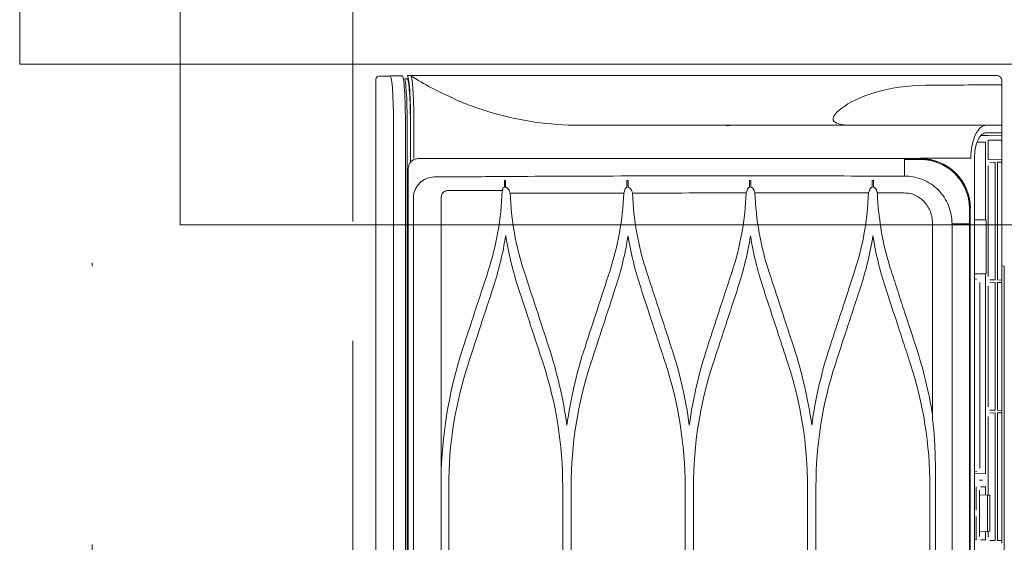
# Model space of a CAD drawing. Header units: inches. Extents: x 69729 to 77643, y -43505 to -36607.
# Tile 39 of 69: x 72434 to 72465, y -38164 to -38148. Entities that reach past the tile are written whole.
import ezdxf

# ---------------------------------------------------------------- set-up
doc = ezdxf.new("R2010")
doc.units = ezdxf.units.IN
doc.header["$MEASUREMENT"] = 0
doc.linetypes.add('DASHDOT', pattern=[1, 0.5, -0.25, 0, -0.25])
doc.linetypes.add('HIDDEN', pattern=[0.375, 0.25, -0.125])
doc.layers.get('0').update_dxf_attribs({"lineweight": 0})
doc.layers.get('Defpoints').update_dxf_attribs({"lineweight": 0})
for name, color, linetype, lineweight in [('p--drzwi', 125, 'Continuous', 0), ('p--klimatyzator', 30, 'Continuous', 15), ('p--osie konstr', 1, 'DASHDOT', 15), ('p--podciąg', 61, 'Continuous', 0), ('p--wymiary-1-50', 5, 'Continuous', 0)]:
    doc.layers.add(name, color=color, linetype=linetype, lineweight=lineweight)
doc.styles.add('1-50', font='arial.ttf', dxfattribs={"width": 0.75, "height": 12.5})
doc.dimstyles.new('1-50', dxfattribs={"dimtxt": 12.5, "dimasz": 5, "dimexe": 5, "dimexo": 5, "dimgap": 0.09, "dimtad": 0, "dimdsep": 46, "dimtxsty": '1-50', "dimblk": 'OBLIQUE', "dimcen": 0.09, "dimadec": 0, "dimazin": 0, "dimtfac": 1, "dimtdec": 4, "dimtix": 1, "dimtofl": 0, "dimtmove": 2, "dimatfit": 3, "dimldrblk": 'OBLIQUE', "dimfxl": 5, "dimfxlon": 1, "dimtvp": 0.8, "dimtolj": 1, "dimtzin": 0, "dimarcsym": 0})

# ---------------------------------------------------------------- blocks, each defined once
blk = doc.blocks.new('drzwi-90-100')
for p, q in [((5.05, 87.375), (5.05, 2.525)), ((10.1, 2.525), (10.1, 87.375)), ((5.05, 2.525), (0, 2.525)), ((5.05, -2.525), (5.05, 2.525)), ((5.05, 2.525), (10.1, 2.525)), ((0, -2.525), (5.05, -2.525))]:
    blk.add_line(p, q)
blk.add_arc((10.8, 3.225), 84.153, 359.52334, 90.47666)
blk = doc.blocks.new('_OBLIQUE')
at = {"color": 0, "linetype": 'ByBlock', "lineweight": -2}
for p, q in [((-0.5, -0.5), (0.5, 0.5)), ((0, 0), (0, 0))]:
    blk.add_line(p, q, dxfattribs=at)
blk = doc.blocks.new('*D108')
at = {"layer": 'Defpoints', "color": 0}
for p in [(72444.621, -38105.971), (72914.83, -38105.971), (72909.83, -38367.321)]:
    blk.add_point(p, dxfattribs=at)
at = {"layer": 'p--wymiary-1-50', "color": 0, "linetype": 'Continuous', "lineweight": -2}
for p, q in [((72909.83, -38105.971), (72919.83, -38105.971)), ((72914.83, -38367.321), (72914.83, -38105.971)), ((72914.83, -38367.321), (72919.83, -38367.321))]:
    blk.add_line(p, q, dxfattribs=at)
at = {"layer": 'p--wymiary-1-50', "color": 0, "lineweight": -2, "xscale": 5, "yscale": 5, "zscale": 5}
for p, rotation in [((72914.83, -38105.971), 90), ((72914.83, -38367.321), 270)]:
    blk.add_blockref('_OBLIQUE', p, dxfattribs=dict(at, rotation=rotation))
at = {"layer": 'p--wymiary-1-50', "color": 0, "linetype": 'Continuous', "ltscale": 12, "insert": (72904.62, -38236.646), "char_height": 12.5, "attachment_point": 5, "rotation": 90, "style": '1-50'}
blk.add_mtext('\\A1;261.35', dxfattribs=at)
blk = doc.blocks.new('A$C66B7A3C4')
at = {"layer": 'p--klimatyzator', "lineweight": 15}
for p, q in [((0.47, 86.997), (0.112, 86.979)), ((19.681, 86.71), (19.681, 86.735)), ((19.681, 86.71), (19.681, 86.653)), ((0.557, 85.44), (0.557, 43.5)), ((0.932, 43.5), (0.932, 85.44)), ((0.987, 1.56), (0.987, 85.44)), ((1.088, 84.271), (1.088, 85.44)), ((1.095, 84.281), (1.095, 85.44)), ((19.681, 85.44), (19.192, 85.44)), ((19.681, 85.44), (19.681, 85.201)), ((19.681, 85.201), (19.192, 85.201)), ((19.681, 85.128), (19.263, 85.121)), ((19.681, 85.201), (19.681, 85.128)), ((19.681, 85.128), (19.681, 84.975)), ((19.167, 84.911), (18.909, 84.906)), ((19.034, 85.117), (19.263, 85.121)), ((19.167, 82.471), (19.167, 84.911)), ((19.255, 84.968), (19.681, 84.975)), ((19.255, 84.363), (19.255, 84.968)), ((19.681, 84.975), (19.681, 84.975)), ((19.681, 84.639), (19.681, 84.829)), ((19.681, 84.431), (19.681, 84.639)), ((17.135, 84.383), (17.135, 84.39)), ((18.818, 84.4), (18.818, 43.5)), ((19.681, 84.355), (19.255, 84.363)), ((19.304, 84.272), (19.472, 84.275)), ((19.472, 84.275), (19.472, 80.578)), ((19.544, 84.276), (19.681, 84.278)), ((19.544, 80.577), (19.544, 84.276)), ((19.68, 84.406), (19.681, 84.406)), ((19.681, 84.406), (19.681, 84.355)), ((19.681, 84.355), (19.681, 84.278)), ((19.681, 84.355), (19.681, 84.355)), ((19.681, 84.174), (19.681, 84.278)), ((19.681, 84.278), (19.681, 84.278)), ((1.019, 84.083), (1.019, 2.917)), ((19.255, 80.686), (19.255, 84.167)), ((19.681, 84.174), (19.681, 80.679)), ((1.18, 3.822), (1.18, 83.178)), ((2.055, 83.178), (2.055, 57.846)), ((18.691, 82.835), (18.685, 82.835)), ((18.691, 82.835), (18.691, 82.835)), ((17.501, 76.183), (17.501, 82.347)), ((18.114, 82.346), (18.114, 43.5)), ((18.662, 43.5), (18.662, 82.346)), ((18.684, 82.346), (18.684, 4.654)), ((18.818, 82.465), (19.167, 82.471)), ((19.167, 82.471), (19.188, 82.471)), ((19.188, 82.471), (19.188, 80.767)), ((19.681, 81.019), (19.758, 81.016)), ((19.758, 81.016), (19.758, 47.653)), ((19.167, 80.767), (18.818, 80.773)), ((18.892, 80.605), (18.818, 80.611)), ((18.987, 80.501), (18.987, 74.66)), ((19.188, 80.767), (19.167, 80.767)), ((19.167, 74.495), (19.167, 80.767)), ((19.472, 80.578), (19.304, 80.581)), ((19.304, 80.49), (19.472, 80.493)), ((19.472, 80.493), (19.472, 76.484)), ((19.681, 80.575), (19.544, 80.577)), ((19.544, 80.494), (19.681, 80.497)), ((19.544, 76.482), (19.544, 80.494)), ((19.681, 80.575), (19.681, 80.679)), ((19.681, 80.575), (19.681, 80.497)), ((19.681, 80.575), (19.681, 80.575)), ((19.681, 80.393), (19.681, 80.497)), ((19.681, 80.497), (19.681, 80.497)), ((19.255, 76.591), (19.255, 80.385)), ((19.681, 80.393), (19.681, 76.584)), ((19.472, 76.484), (19.304, 76.486)), ((19.681, 76.48), (19.544, 76.482)), ((19.681, 76.48), (19.681, 76.584)), ((19.681, 76.48), (19.681, 76.402)), ((19.681, 76.48), (19.681, 76.48)), ((19.255, 73.813), (19.255, 76.291)), ((19.304, 76.395), (19.472, 76.398)), ((19.472, 76.398), (19.472, 72.389)), ((19.544, 76.4), (19.681, 76.402)), ((19.544, 72.388), (19.544, 76.4)), ((19.681, 76.298), (19.681, 76.402)), ((19.681, 76.402), (19.681, 76.402)), ((19.681, 76.298), (19.681, 72.489)), ((2.055, 74.615), (2.056, 74.614)), ((18.818, 74.55), (18.892, 74.556)), ((18.818, 74.489), (19.167, 74.495)), ((2.292, 74.077), (2.292, 69.605)), ((5.876, 69.501), (5.876, 74.077)), ((6.139, 74.077), (6.139, 69.501)), ((9.723, 69.501), (9.723, 74.077)), ((9.988, 74.077), (9.988, 69.501)), ((13.571, 69.501), (13.571, 74.077)), ((13.836, 74.077), (13.836, 69.501)), ((17.419, 69.501), (17.419, 74.077)), ((17.599, 74.077), (17.599, 69.501)), ((18.877, 74.076), (18.877, 73.345)), ((19.07, 74.285), (18.974, 74.285)), ((19.167, 74.077), (19.022, 74.077)), ((19.167, 73.817), (19.167, 74.077)), ((18.974, 73.974), (18.974, 72.516)), ((19.228, 73.814), (18.974, 73.828)), ((19.302, 73.81), (19.228, 73.814)), ((19.228, 73.814), (19.228, 72.676)), ((19.302, 72.68), (19.302, 73.81)), ((18.877, 73.146), (18.877, 72.415)), ((18.974, 72.663), (19.228, 72.676)), ((19.167, 72.413), (19.167, 72.673)), ((19.228, 72.676), (19.302, 72.68)), ((19.255, 72.497), (19.255, 72.678)), ((19.681, 72.385), (19.681, 72.489)), ((18.818, 72.416), (18.877, 72.415)), ((19.022, 72.413), (19.167, 72.413)), ((19.472, 72.389), (19.304, 72.392)), ((19.681, 72.385), (19.544, 72.388)), ((19.681, 72.385), (19.681, 72.307)), ((19.681, 72.385), (19.681, 72.385))]:
    blk.add_line(p, q, dxfattribs=at)
for points in [[(0.829, 86.997), (0.644, 86.997), (0.469, 86.997), (0.467, 86.997)], [(1.092, 87), (1.058, 87), (1.023, 87), (0.988, 87)], [(2.424, 86.297), (1.963, 86.488), (1.52, 86.722), (1.097, 86.998)], [(0.099, 86.978), (0.099, 86.978), (0.265, 86.977), (0.454, 86.977)], [(0.988, 86.896), (0.962, 86.896), (0.935, 86.896), (0.908, 86.896)], [(19.681, 86.71), (18.884, 86.707), (18.087, 86.701), (17.289, 86.697)], [(19.681, 86.844), (19.681, 86.799), (19.681, 86.755), (19.681, 86.71)], [(1.2, 84.4), (1.2, 84.747), (1.2, 85.093), (1.2, 85.44)], [(16.615, 84.363), (16.616, 84.374), (16.616, 84.382), (16.616, 84.383)], [(16.615, 83.844), (16.615, 83.971), (16.615, 84.15), (16.615, 84.363)], [(1.033, 84.175), (1.024, 84.145), (1.019, 84.114), (1.019, 84.083)], [(4.042, 83.698), (4.042, 83.628), (4.042, 83.559), (4.043, 83.49)], [(4.042, 83.698), (4.054, 83.698), (4.066, 83.698), (4.077, 83.698)], [(4.078, 83.49), (4.077, 83.559), (4.077, 83.628), (4.077, 83.698)], [(7.895, 83.698), (7.894, 83.628), (7.895, 83.559), (7.896, 83.49)], [(7.895, 83.698), (7.907, 83.698), (7.919, 83.698), (7.931, 83.698)], [(7.932, 83.49), (7.931, 83.559), (7.931, 83.628), (7.931, 83.698)], [(11.75, 83.698), (11.75, 83.628), (11.75, 83.559), (11.751, 83.49)], [(11.75, 83.698), (11.763, 83.698), (11.775, 83.698), (11.788, 83.698)], [(11.789, 83.49), (11.788, 83.559), (11.788, 83.628), (11.788, 83.698)], [(15.605, 83.698), (15.618, 83.698), (15.631, 83.698), (15.644, 83.698)], [(15.605, 83.698), (15.605, 83.628), (15.605, 83.559), (15.606, 83.49)], [(2.263, 83.386), (2.257, 83.385), (2.251, 83.385), (2.245, 83.385)], [(3.983, 83.386), (3.317, 83.386), (2.743, 83.386), (2.263, 83.386)], [(3.525, 80.836), (3.793, 81.654), (3.944, 82.506), (3.97, 83.369)], [(3.969, 83.366), (3.969, 83.367), (3.97, 83.368), (3.97, 83.369)], [(3.972, 83.371), (3.972, 83.373), (3.97, 83.367), (3.97, 83.369)], [(3.98, 83.376), (3.976, 83.375), (3.974, 83.373), (3.972, 83.371)], [(3.98, 83.376), (3.981, 83.379), (3.982, 83.383), (3.983, 83.386)], [(4.193, 83.386), (4.202, 83.36), (4.212, 83.333), (4.222, 83.307)], [(4.662, 80.842), (4.401, 81.641), (4.253, 82.464), (4.222, 83.307)], [(7.793, 83.309), (7.762, 82.467), (7.614, 81.643), (7.352, 80.842)], [(7.793, 83.309), (7.801, 83.328), (7.808, 83.348), (7.816, 83.367)], [(7.818, 83.37), (7.818, 83.371), (7.816, 83.368), (7.816, 83.367)], [(7.826, 83.375), (7.823, 83.373), (7.82, 83.372), (7.818, 83.37)], [(7.826, 83.375), (7.828, 83.378), (7.829, 83.382), (7.83, 83.386)], [(8.042, 83.386), (8.041, 83.388), (8.041, 83.391), (8.041, 83.393)], [(8.042, 83.386), (8.051, 83.36), (8.06, 83.335), (8.07, 83.309)], [(8.07, 83.309), (9.241, 83.31), (10.435, 83.311), (11.641, 83.312)], [(8.511, 80.842), (8.248, 81.644), (8.101, 82.467), (8.07, 83.309)], [(11.641, 83.312), (11.61, 82.47), (11.463, 81.646), (11.2, 80.842)], [(11.641, 83.312), (11.647, 83.329), (11.654, 83.347), (11.661, 83.364)], [(11.663, 83.367), (11.663, 83.369), (11.661, 83.365), (11.661, 83.364)], [(11.672, 83.372), (11.668, 83.371), (11.665, 83.369), (11.663, 83.367)], [(11.672, 83.372), (11.673, 83.377), (11.675, 83.381), (11.676, 83.386)], [(11.681, 83.428), (11.679, 83.414), (11.678, 83.4), (11.676, 83.386)], [(11.89, 83.386), (11.889, 83.391), (11.889, 83.397), (11.888, 83.403)], [(11.89, 83.386), (11.899, 83.361), (11.909, 83.337), (11.918, 83.312)], [(11.918, 83.312), (13.1, 83.312), (14.293, 83.313), (15.488, 83.313)], [(12.359, 80.842), (12.096, 81.646), (11.949, 82.47), (11.918, 83.312)], [(15.488, 83.313), (15.458, 82.471), (15.311, 81.646), (15.047, 80.842)], [(15.488, 83.313), (15.495, 83.329), (15.501, 83.345), (15.507, 83.361)], [(15.518, 83.37), (15.52, 83.375), (15.522, 83.381), (15.523, 83.386)], [(15.527, 83.419), (15.526, 83.408), (15.525, 83.397), (15.523, 83.386)], [(15.738, 83.386), (15.737, 83.394), (15.736, 83.403), (15.735, 83.412)], [(16.207, 80.842), (15.944, 81.647), (15.797, 82.471), (15.766, 83.313)], [(15.766, 83.313), (16.049, 83.313), (16.331, 83.313), (16.614, 83.313)], [(18.114, 82.346), (18.251, 82.346), (18.44, 82.346), (18.662, 82.346)], [(18.684, 82.346), (18.683, 82.346), (18.674, 82.346), (18.662, 82.346)], [(3.687, 80.336), (3.863, 80.873), (3.995, 81.418), (4.083, 81.972)], [(4.083, 81.972), (4.172, 81.418), (4.304, 80.873), (4.48, 80.336)], [(7.536, 80.336), (7.711, 80.872), (7.843, 81.416), (7.931, 81.969)], [(7.931, 81.969), (8.019, 81.417), (8.151, 80.872), (8.327, 80.336)], [(11.384, 80.336), (11.559, 80.872), (11.691, 81.415), (11.779, 81.966)], [(11.779, 81.966), (11.867, 81.415), (11.999, 80.872), (12.175, 80.336)], [(15.232, 80.336), (15.408, 80.871), (15.539, 81.415), (15.627, 81.965)], [(15.627, 81.965), (15.715, 81.415), (15.847, 80.871), (16.022, 80.336)], [(3.525, 80.836), (3.365, 80.35), (3.206, 79.864), (3.046, 79.378)], [(5.439, 78.47), (5.18, 79.261), (4.921, 80.051), (4.662, 80.842)], [(7.352, 80.842), (7.093, 80.051), (6.835, 79.26), (6.576, 78.47)], [(2.911, 77.964), (3.17, 78.756), (3.429, 79.546), (3.687, 80.336)], [(4.48, 80.336), (4.738, 79.545), (4.997, 78.755), (5.256, 77.964)], [(6.759, 77.964), (7.018, 78.754), (7.277, 79.545), (7.536, 80.336)], [(2.746, 78.464), (2.847, 78.769), (2.947, 79.073), (3.046, 79.378)], [(2.746, 78.464), (2.338, 77.219), (2.104, 75.916), (2.055, 74.602)], [(6.007, 76.01), (5.892, 76.844), (5.702, 77.665), (5.439, 78.47)], [(6.576, 78.47), (6.312, 77.664), (6.122, 76.844), (6.007, 76.01)], [(9.855, 76.015), (9.74, 76.846), (9.551, 77.665), (9.287, 78.47)], [(10.423, 78.47), (10.16, 77.665), (9.97, 76.846), (9.855, 76.015)], [(13.703, 76.016), (13.588, 76.847), (13.399, 77.665), (13.136, 78.47)], [(14.271, 78.47), (14.008, 77.665), (13.818, 76.847), (13.703, 76.016)], [(17.502, 76.344), (17.385, 77.061), (17.213, 77.771), (16.984, 78.47)], [(2.292, 74.077), (2.292, 75.408), (2.499, 76.704), (2.911, 77.964)], [(5.256, 77.964), (5.667, 76.708), (5.876, 75.41), (5.876, 74.077)], [(6.139, 74.077), (6.139, 75.409), (6.348, 76.706), (6.759, 77.964)], [(9.103, 77.964), (9.515, 76.704), (9.723, 75.407), (9.723, 74.077)], [(9.988, 74.077), (9.988, 75.406), (10.195, 76.703), (10.608, 77.964)], [(12.951, 77.964), (13.364, 76.703), (13.571, 75.405), (13.571, 74.077)], [(13.836, 74.077), (13.836, 75.405), (14.043, 76.702), (14.456, 77.964)], [(16.799, 77.963), (17.212, 76.702), (17.419, 75.405), (17.419, 74.077)], [(17.532, 75.94), (17.523, 76.021), (17.512, 76.102), (17.501, 76.183)]]:
    blk.add_open_spline(points, degree=3, dxfattribs=at)
for points, knots in [([(0.932, 85.44), (0.932, 85.849), (0.921, 86.255), (0.902, 86.542), (0.883, 86.829), (0.856, 86.997), (0.829, 86.997)], [0, 0, 0, 0, 1, 1, 1, 2, 2, 2, 2]), ([(1.095, 85.44), (1.095, 85.853), (1.084, 86.256), (1.064, 86.544), (1.044, 86.831), (1.017, 87), (0.988, 87)], [0, 0, 0, 0, 1, 1, 1, 2, 2, 2, 2]), ([(1.2, 85.44), (1.199, 85.566), (1.198, 85.693), (1.196, 85.815), (1.194, 85.947), (1.19, 86.075), (1.186, 86.195), (1.181, 86.323), (1.175, 86.441), (1.168, 86.544), (1.164, 86.615), (1.158, 86.679), (1.153, 86.734), (1.147, 86.792), (1.141, 86.842), (1.134, 86.881), (1.129, 86.907), (1.125, 86.929), (1.12, 86.947), (1.116, 86.965), (1.111, 86.978), (1.106, 86.987), (1.103, 86.992), (1.1, 86.995), (1.097, 86.997)], [0, 0, 0, 0, 1, 1, 1, 2, 2, 2, 3, 3, 3, 4, 4, 4, 5, 5, 5, 6, 6, 6, 7, 7, 7, 8, 8, 8, 8]), ([(1.115, 87), (1.132, 87), (1.15, 87), (1.168, 87), (1.307, 87), (1.464, 87), (1.639, 87), (1.746, 87), (1.868, 87), (2.003, 87), (2.145, 87), (2.31, 87), (2.498, 87), (2.867, 87), (3.313, 87), (3.837, 87), (4.356, 87), (4.937, 87), (5.58, 87), (6.226, 87), (6.911, 87), (7.635, 87), (8.388, 87), (9.155, 87), (9.937, 87), (10.57, 87), (11.376, 87), (12.353, 87), (13.106, 87), (13.92, 87), (14.794, 87), (15.464, 87), (16.279, 87), (17.237, 87), (17.476, 87), (17.883, 87), (18.459, 87), (18.894, 87), (19.249, 87), (19.525, 87)], [0, 0, 0, 0, 1, 1, 1, 2, 2, 2, 3, 3, 3, 4, 4, 4, 5, 5, 5, 6, 6, 6, 7, 7, 7, 8, 8, 8, 9, 9, 9, 10, 10, 10, 11, 11, 11, 12, 12, 12, 13, 13, 13, 13]), ([(19.681, 86.844), (19.681, 86.874), (19.674, 86.904), (19.653, 86.934), (19.643, 86.948), (19.629, 86.963), (19.61, 86.975), (19.59, 86.988), (19.561, 87), (19.525, 87)], [0, 0, 0, 0, 1, 1, 1, 2, 2, 2, 3, 3, 3, 3]), ([(0.073, 86.972), (0.067, 86.971), (0.062, 86.969), (0.056, 86.966), (0.047, 86.961), (0.038, 86.954), (0.03, 86.946), (0.021, 86.937), (0.015, 86.927), (0.009, 86.915), (0.004, 86.903), (0, 86.891), (0.001, 86.878), (0.001, 86.876), (0.001, 86.874), (0.002, 86.872)], [0, 0, 0, 0, 1, 1, 1, 2, 2, 2, 3, 3, 3, 4, 4, 4, 5, 5, 5, 5]), ([(0.003, 86.874), (0.003, 86.176), (0.003, 85.478), (0.003, 84.78), (0.003, 84.041), (0.003, 83.301), (0.003, 82.562), (0.003, 81.869), (0.003, 81.176), (0.003, 80.483), (0.003, 79.836), (0.003, 79.189), (0.003, 78.541), (0.003, 77.94), (0.003, 77.339), (0.003, 76.738), (0.003, 76.183), (0.003, 75.627), (0.003, 75.072), (0.003, 74.563), (0.003, 74.054), (0.003, 73.544), (0.003, 73.177), (0.003, 72.809), (0.003, 72.441), (0.003, 72.101), (0.003, 71.762), (0.003, 71.422), (0.003, 71.111), (0.003, 70.8), (0.003, 70.489), (0.003, 70.206), (0.003, 69.923), (0.003, 69.641), (0.003, 69.386), (0.003, 69.132), (0.003, 68.878), (0.003, 68.642), (0.003, 68.406), (0.003, 68.17), (0.003, 67.91), (0.003, 67.651), (0.003, 67.391), (0.003, 67.019), (0.003, 66.648), (0.003, 66.276), (0.003, 65.858), (0.003, 65.44), (0.003, 65.022), (0.003, 64.558), (0.003, 64.094), (0.003, 63.63), (0.003, 63.12), (0.003, 62.61), (0.003, 62.1), (0.003, 61.544), (0.003, 60.987), (0.003, 60.431), (0.003, 59.829), (0.003, 59.226), (0.003, 58.624), (0.003, 57.975), (0.003, 57.326), (0.003, 56.678), (0.003, 56.043), (0.003, 55.407), (0.003, 54.772), (0.003, 54.098), (0.003, 53.424), (0.003, 52.751), (0.003, 52.038), (0.003, 51.325), (0.003, 50.612), (0.003, 49.861), (0.003, 49.109), (0.003, 48.358), (0.003, 47.568), (0.003, 46.777), (0.003, 45.987), (0.003, 45.158), (0.003, 44.329), (0.003, 43.5)], [0, 0, 0, 0, 1, 1, 1, 2, 2, 2, 3, 3, 3, 4, 4, 4, 5, 5, 5, 6, 6, 6, 7, 7, 7, 8, 8, 8, 9, 9, 9, 10, 10, 10, 11, 11, 11, 12, 12, 12, 13, 13, 13, 14, 14, 14, 15, 15, 15, 16, 16, 16, 17, 17, 17, 18, 18, 18, 19, 19, 19, 20, 20, 20, 21, 21, 21, 22, 22, 22, 23, 23, 23, 24, 24, 24, 25, 25, 25, 26, 26, 26, 27, 27, 27, 27]), ([(0.454, 86.977), (0.481, 86.977), (0.508, 86.811), (0.527, 86.528), (0.545, 86.245), (0.557, 85.847), (0.557, 85.44)], [0, 0, 0, 0, 1, 1, 1, 2, 2, 2, 2]), ([(0.908, 86.896), (0.916, 86.896), (0.94, 86.754), (0.957, 86.505), (0.976, 86.228), (0.987, 85.838), (0.987, 85.44)], [0, 0, 0, 0, 1, 1, 1, 2, 2, 2, 2]), ([(1.088, 85.44), (1.088, 85.825), (1.077, 86.202), (1.059, 86.47), (1.041, 86.738), (1.015, 86.896), (0.988, 86.896)], [0, 0, 0, 0, 1, 1, 1, 2, 2, 2, 2]), ([(17.289, 86.697), (16.717, 86.695), (16.162, 86.61), (15.7, 86.472), (15.238, 86.335), (14.874, 86.15), (14.648, 85.98), (14.421, 85.811), (14.329, 85.657), (14.402, 85.564), (14.475, 85.472), (14.711, 85.44), (15.085, 85.44)], [0, 0, 0, 0, 1, 1, 1, 2, 2, 2, 3, 3, 3, 4, 4, 4, 4]), ([(19.681, 86.661), (19.681, 86.571), (19.681, 86.482), (19.681, 86.395), (19.681, 86.202), (19.681, 86.021), (19.681, 85.873), (19.681, 85.8), (19.681, 85.734), (19.681, 85.678), (19.681, 85.623), (19.681, 85.577), (19.681, 85.541), (19.681, 85.506), (19.681, 85.48), (19.681, 85.464), (19.681, 85.447), (19.681, 85.44), (19.681, 85.44)], [0, 0, 0, 0, 1, 1, 1, 2, 2, 2, 3, 3, 3, 4, 4, 4, 5, 5, 5, 6, 6, 6, 6]), ([(6.39, 85.44), (5.926, 85.44), (5.462, 85.473), (5.003, 85.54), (4.543, 85.606), (4.087, 85.706), (3.641, 85.837), (3.417, 85.903), (3.196, 85.977), (2.977, 86.059), (2.793, 86.127), (2.611, 86.201), (2.431, 86.281)], [0, 0, 0, 0, 1, 1, 1, 2, 2, 2, 3, 3, 3, 4, 4, 4, 4]), ([(19.192, 85.44), (18.112, 85.44), (17.032, 85.44), (15.955, 85.44), (14.877, 85.44), (13.802, 85.44), (12.728, 85.44), (11.655, 85.44), (10.581, 85.44), (9.521, 85.44), (8.46, 85.44), (7.417, 85.44), (6.39, 85.44)], [0, 0, 0, 0, 1, 1, 1, 2, 2, 2, 3, 3, 3, 4, 4, 4, 4]), ([(11.166, 85.439), (11.148, 85.437), (11.131, 85.435), (11.113, 85.433), (11.085, 85.43), (11.057, 85.426), (11.029, 85.423)], [0, 0, 0, 0, 1, 1, 1, 2, 2, 2, 2]), ([(19.192, 85.44), (19.07, 85.44), (18.95, 85.342), (18.857, 85.154), (18.765, 84.966), (18.706, 84.69), (18.706, 84.4)], [0, 0, 0, 0, 1, 1, 1, 2, 2, 2, 2]), ([(19.192, 85.201), (19.098, 85.201), (19.006, 85.126), (18.934, 84.981), (18.863, 84.836), (18.818, 84.623), (18.818, 84.4)], [0, 0, 0, 0, 1, 1, 1, 2, 2, 2, 2]), ([(19.681, 84.963), (19.681, 84.961), (19.681, 84.96), (19.681, 84.958), (19.681, 84.944), (19.681, 84.928), (19.681, 84.908), (19.681, 84.897), (19.681, 84.884), (19.681, 84.871), (19.681, 84.857), (19.681, 84.843), (19.681, 84.829)], [0, 0, 0, 0, 1, 1, 1, 2, 2, 2, 3, 3, 3, 4, 4, 4, 4]), ([(1.171, 84.348), (1.147, 84.333), (1.124, 84.315), (1.104, 84.294), (1.083, 84.271), (1.065, 84.245), (1.051, 84.218), (1.044, 84.204), (1.038, 84.19), (1.033, 84.175)], [0, 0, 0, 0, 1, 1, 1, 2, 2, 2, 3, 3, 3, 3]), ([(1.327, 84.39), (1.304, 84.39), (1.281, 84.388), (1.259, 84.383), (1.228, 84.376), (1.198, 84.364), (1.171, 84.348)], [0, 0, 0, 0, 1, 1, 1, 2, 2, 2, 2]), ([(17.135, 84.39), (14.442, 84.39), (11.747, 84.39), (9.109, 84.39), (8.449, 84.39), (7.796, 84.39), (7.15, 84.39), (6.504, 84.39), (5.868, 84.39), (5.232, 84.39), (4.596, 84.39), (3.96, 84.39), (3.313, 84.39), (2.99, 84.39), (2.664, 84.39), (2.333, 84.39), (2.002, 84.39), (1.663, 84.39), (1.327, 84.39)], [0, 0, 0, 0, 1, 1, 1, 2, 2, 2, 3, 3, 3, 4, 4, 4, 5, 5, 5, 6, 6, 6, 6]), ([(17.135, 84.362), (17.126, 84.362), (17.116, 84.362), (17.106, 84.362), (16.942, 84.363), (16.779, 84.363), (16.615, 84.363)], [0, 0, 0, 0, 1, 1, 1, 2, 2, 2, 2]), ([(16.616, 84.383), (16.78, 84.383), (16.943, 84.383), (17.106, 84.383), (17.116, 84.383), (17.126, 84.383), (17.135, 84.383)], [0, 0, 0, 0, 1, 1, 1, 2, 2, 2, 2]), ([(17.135, 84.4), (17.465, 84.4), (17.796, 84.4), (18.126, 84.4), (18.319, 84.4), (18.513, 84.4), (18.706, 84.4)], [0, 0, 0, 0, 1, 1, 1, 2, 2, 2, 2]), ([(18.691, 82.835), (18.691, 83.243), (18.522, 83.648), (18.235, 83.935), (17.948, 84.222), (17.544, 84.39), (17.135, 84.39)], [0, 0, 0, 0, 1, 1, 1, 2, 2, 2, 2]), ([(17.135, 84.383), (17.539, 84.384), (17.945, 84.216), (18.23, 83.931), (18.516, 83.645), (18.685, 83.238), (18.685, 82.835)], [0, 0, 0, 0, 1, 1, 1, 2, 2, 2, 2]), ([(18.662, 82.835), (18.661, 83.238), (18.493, 83.632), (18.212, 83.913), (17.931, 84.194), (17.538, 84.361), (17.135, 84.362)], [0, 0, 0, 0, 1, 1, 1, 2, 2, 2, 2]), ([(1.18, 83.178), (1.18, 83.346), (1.262, 83.508), (1.382, 83.627), (1.502, 83.747), (1.67, 83.815), (1.836, 83.815)], [0, 0, 0, 0, 1, 1, 1, 2, 2, 2, 2]), ([(1.836, 83.815), (2.15, 83.816), (2.464, 83.819), (2.769, 83.82), (3.075, 83.821), (3.376, 83.824), (3.674, 83.826), (4.271, 83.831), (4.856, 83.833), (5.448, 83.838), (6.041, 83.844), (6.638, 83.843), (7.243, 83.844), (7.848, 83.845), (8.459, 83.846), (9.074, 83.847), (10.305, 83.848), (11.558, 83.847), (12.818, 83.846), (14.078, 83.845), (15.349, 83.844), (16.615, 83.844)], [0, 0, 0, 0, 1, 1, 1, 2, 2, 2, 3, 3, 3, 4, 4, 4, 5, 5, 5, 6, 6, 6, 7, 7, 7, 7]), ([(15.645, 83.49), (15.644, 83.542), (15.644, 83.594), (15.644, 83.646), (15.644, 83.663), (15.644, 83.68), (15.644, 83.698)], [0, 0, 0, 0, 1, 1, 1, 2, 2, 2, 2]), ([(16.615, 83.844), (16.81, 83.844), (17.007, 83.806), (17.189, 83.732), (17.371, 83.657), (17.537, 83.547), (17.676, 83.408), (17.815, 83.27), (17.925, 83.102), (18, 82.921), (18.075, 82.741), (18.114, 82.541), (18.114, 82.346)], [0, 0, 0, 0, 1, 1, 1, 2, 2, 2, 3, 3, 3, 4, 4, 4, 4]), ([(2.245, 83.385), (2.241, 83.385), (2.236, 83.384), (2.232, 83.384), (2.209, 83.38), (2.186, 83.373), (2.165, 83.362), (2.144, 83.35), (2.125, 83.335), (2.109, 83.318), (2.093, 83.301), (2.08, 83.281), (2.071, 83.26), (2.062, 83.238), (2.057, 83.215), (2.055, 83.192), (2.055, 83.187), (2.055, 83.182), (2.055, 83.178)], [0, 0, 0, 0, 1, 1, 1, 2, 2, 2, 3, 3, 3, 4, 4, 4, 5, 5, 5, 6, 6, 6, 6]), ([(3.99, 83.445), (3.989, 83.436), (3.988, 83.427), (3.987, 83.418), (3.986, 83.407), (3.985, 83.396), (3.983, 83.386)], [0, 0, 0, 0, 1, 1, 1, 2, 2, 2, 2]), ([(3.99, 83.445), (3.991, 83.451), (3.993, 83.456), (3.997, 83.461), (3.998, 83.462), (3.999, 83.464), (4, 83.465)], [0, 0, 0, 0, 1, 1, 1, 2, 2, 2, 2]), ([(4, 83.465), (4.004, 83.468), (4.007, 83.471), (4.011, 83.473), (4.014, 83.477), (4.018, 83.48), (4.021, 83.483)], [0, 0, 0, 0, 1, 1, 1, 2, 2, 2, 2]), ([(4.021, 83.483), (4.024, 83.485), (4.027, 83.486), (4.031, 83.488), (4.034, 83.489), (4.039, 83.49), (4.043, 83.49)], [0, 0, 0, 0, 1, 1, 1, 2, 2, 2, 2]), ([(4.078, 83.49), (4.082, 83.49), (4.087, 83.489), (4.091, 83.488), (4.096, 83.487), (4.1, 83.485), (4.104, 83.483), (4.11, 83.48), (4.115, 83.477), (4.12, 83.473), (4.122, 83.472), (4.123, 83.471), (4.124, 83.47)], [0, 0, 0, 0, 1, 1, 1, 2, 2, 2, 3, 3, 3, 4, 4, 4, 4]), ([(4.124, 83.47), (4.131, 83.463), (4.139, 83.457), (4.146, 83.45), (4.153, 83.444), (4.159, 83.438), (4.166, 83.432)], [0, 0, 0, 0, 1, 1, 1, 2, 2, 2, 2]), ([(4.166, 83.432), (4.172, 83.426), (4.177, 83.42), (4.181, 83.414), (4.186, 83.407), (4.189, 83.4), (4.191, 83.393), (4.192, 83.391), (4.192, 83.389), (4.193, 83.387)], [0, 0, 0, 0, 1, 1, 1, 2, 2, 2, 3, 3, 3, 3]), ([(4.222, 83.306), (4.813, 83.306), (5.397, 83.306), (5.991, 83.307), (6.585, 83.308), (7.185, 83.308), (7.793, 83.309)], [0, 0, 0, 0, 1, 1, 1, 2, 2, 2, 2]), ([(7.836, 83.439), (7.835, 83.43), (7.834, 83.422), (7.833, 83.413), (7.832, 83.404), (7.831, 83.395), (7.83, 83.386)], [0, 0, 0, 0, 1, 1, 1, 2, 2, 2, 2]), ([(7.836, 83.439), (7.837, 83.445), (7.839, 83.451), (7.842, 83.456), (7.844, 83.458), (7.845, 83.46), (7.847, 83.461)], [0, 0, 0, 0, 1, 1, 1, 2, 2, 2, 2]), ([(7.847, 83.461), (7.851, 83.465), (7.855, 83.468), (7.859, 83.471), (7.863, 83.475), (7.867, 83.478), (7.871, 83.481)], [0, 0, 0, 0, 1, 1, 1, 2, 2, 2, 2]), ([(7.871, 83.481), (7.874, 83.484), (7.877, 83.486), (7.881, 83.487), (7.884, 83.489), (7.889, 83.49), (7.894, 83.49)], [0, 0, 0, 0, 1, 1, 1, 2, 2, 2, 2]), ([(7.934, 83.49), (7.939, 83.49), (7.943, 83.489), (7.948, 83.487), (7.952, 83.486), (7.956, 83.484), (7.96, 83.482), (7.966, 83.479), (7.971, 83.475), (7.976, 83.471)], [0, 0, 0, 0, 1, 1, 1, 2, 2, 2, 3, 3, 3, 3]), ([(7.976, 83.471), (7.983, 83.465), (7.99, 83.459), (7.996, 83.453), (8.003, 83.447), (8.01, 83.441), (8.016, 83.435)], [0, 0, 0, 0, 1, 1, 1, 2, 2, 2, 2]), ([(8.016, 83.435), (8.022, 83.43), (8.027, 83.424), (8.031, 83.418), (8.035, 83.411), (8.038, 83.404), (8.04, 83.398), (8.04, 83.396), (8.04, 83.394), (8.041, 83.393)], [0, 0, 0, 0, 1, 1, 1, 2, 2, 2, 3, 3, 3, 3]), ([(11.681, 83.428), (11.681, 83.434), (11.683, 83.44), (11.687, 83.446), (11.689, 83.449), (11.691, 83.453), (11.694, 83.455)], [0, 0, 0, 0, 1, 1, 1, 2, 2, 2, 2]), ([(11.694, 83.455), (11.699, 83.459), (11.703, 83.463), (11.708, 83.467), (11.713, 83.471), (11.717, 83.475), (11.722, 83.479)], [0, 0, 0, 0, 1, 1, 1, 2, 2, 2, 2]), ([(11.722, 83.479), (11.725, 83.482), (11.728, 83.484), (11.732, 83.486), (11.736, 83.488), (11.741, 83.489), (11.746, 83.49), (11.748, 83.49), (11.749, 83.49), (11.751, 83.49)], [0, 0, 0, 0, 1, 1, 1, 2, 2, 2, 3, 3, 3, 3]), ([(11.789, 83.49), (11.794, 83.49), (11.798, 83.489), (11.803, 83.488), (11.807, 83.487), (11.811, 83.485), (11.815, 83.484), (11.82, 83.481), (11.825, 83.477), (11.829, 83.474)], [0, 0, 0, 0, 1, 1, 1, 2, 2, 2, 3, 3, 3, 3]), ([(11.829, 83.474), (11.835, 83.468), (11.842, 83.463), (11.848, 83.457), (11.854, 83.452), (11.86, 83.446), (11.866, 83.441)], [0, 0, 0, 0, 1, 1, 1, 2, 2, 2, 2]), ([(11.866, 83.441), (11.872, 83.436), (11.877, 83.43), (11.88, 83.424), (11.884, 83.417), (11.887, 83.41), (11.888, 83.403)], [0, 0, 0, 0, 1, 1, 1, 2, 2, 2, 2]), ([(15.518, 83.37), (15.516, 83.369), (15.514, 83.368), (15.512, 83.367), (15.51, 83.365), (15.508, 83.363), (15.507, 83.361)], [0, 0, 0, 0, 1, 1, 1, 2, 2, 2, 2]), ([(15.527, 83.419), (15.527, 83.426), (15.529, 83.432), (15.532, 83.437), (15.535, 83.442), (15.538, 83.447), (15.542, 83.45)], [0, 0, 0, 0, 1, 1, 1, 2, 2, 2, 2]), ([(15.542, 83.45), (15.547, 83.455), (15.553, 83.459), (15.558, 83.464), (15.563, 83.468), (15.568, 83.473), (15.573, 83.478)], [0, 0, 0, 0, 1, 1, 1, 2, 2, 2, 2]), ([(15.573, 83.478), (15.576, 83.481), (15.58, 83.483), (15.585, 83.485), (15.588, 83.487), (15.592, 83.488), (15.597, 83.489), (15.599, 83.49), (15.602, 83.49), (15.605, 83.49)], [0, 0, 0, 0, 1, 1, 1, 2, 2, 2, 3, 3, 3, 3]), ([(15.646, 83.49), (15.65, 83.49), (15.655, 83.489), (15.659, 83.488), (15.663, 83.487), (15.667, 83.485), (15.671, 83.483), (15.675, 83.481), (15.678, 83.479), (15.681, 83.476)], [0, 0, 0, 0, 1, 1, 1, 2, 2, 2, 3, 3, 3, 3]), ([(15.681, 83.476), (15.687, 83.471), (15.693, 83.466), (15.699, 83.461), (15.704, 83.456), (15.71, 83.451), (15.716, 83.446)], [0, 0, 0, 0, 1, 1, 1, 2, 2, 2, 2]), ([(15.716, 83.446), (15.721, 83.441), (15.726, 83.435), (15.729, 83.429), (15.732, 83.424), (15.734, 83.418), (15.735, 83.412)], [0, 0, 0, 0, 1, 1, 1, 2, 2, 2, 2]), ([(15.738, 83.386), (15.746, 83.365), (15.754, 83.344), (15.762, 83.323), (15.764, 83.319), (15.765, 83.316), (15.766, 83.313)], [0, 0, 0, 0, 1, 1, 1, 2, 2, 2, 2]), ([(17.501, 82.347), (17.5, 82.387), (17.499, 82.428), (17.494, 82.469), (17.49, 82.509), (17.483, 82.549), (17.474, 82.588), (17.464, 82.627), (17.453, 82.666), (17.439, 82.704), (17.397, 82.817), (17.335, 82.925), (17.255, 83.016), (17.214, 83.062), (17.169, 83.104), (17.12, 83.141), (17.072, 83.178), (17.021, 83.209), (16.966, 83.235), (16.911, 83.261), (16.854, 83.281), (16.794, 83.293), (16.735, 83.306), (16.674, 83.309), (16.613, 83.313)], [0, 0, 0, 0, 1, 1, 1, 2, 2, 2, 3, 3, 3, 4, 4, 4, 5, 5, 5, 6, 6, 6, 7, 7, 7, 8, 8, 8, 8]), ([(18.662, 82.346), (18.662, 82.38), (18.662, 82.415), (18.662, 82.45), (18.662, 82.551), (18.662, 82.652), (18.662, 82.753), (18.662, 82.781), (18.662, 82.808), (18.662, 82.835)], [0, 0, 0, 0, 1, 1, 1, 2, 2, 2, 3, 3, 3, 3]), ([(18.685, 82.835), (18.684, 82.807), (18.684, 82.78), (18.684, 82.753), (18.684, 82.617), (18.684, 82.482), (18.684, 82.346)], [0, 0, 0, 0, 1, 1, 1, 2, 2, 2, 2]), ([(9.287, 78.47), (9.182, 78.792), (9.077, 79.114), (8.971, 79.436), (8.894, 79.67), (8.818, 79.905), (8.741, 80.139), (8.664, 80.373), (8.588, 80.608), (8.511, 80.842)], [0, 0, 0, 0, 1, 1, 1, 2, 2, 2, 3, 3, 3, 3]), ([(11.2, 80.842), (11.122, 80.604), (11.044, 80.366), (10.966, 80.128), (10.888, 79.889), (10.81, 79.651), (10.732, 79.413), (10.629, 79.099), (10.526, 78.784), (10.423, 78.47)], [0, 0, 0, 0, 1, 1, 1, 2, 2, 2, 3, 3, 3, 3]), ([(13.136, 78.47), (13.057, 78.71), (12.979, 78.949), (12.9, 79.189), (12.822, 79.428), (12.743, 79.668), (12.665, 79.908), (12.563, 80.219), (12.461, 80.531), (12.359, 80.842)], [0, 0, 0, 0, 1, 1, 1, 2, 2, 2, 3, 3, 3, 3]), ([(15.047, 80.842), (14.939, 80.511), (14.83, 80.179), (14.722, 79.847), (14.647, 79.618), (14.572, 79.388), (14.496, 79.159), (14.421, 78.929), (14.346, 78.7), (14.271, 78.47)], [0, 0, 0, 0, 1, 1, 1, 2, 2, 2, 3, 3, 3, 3]), ([(16.984, 78.47), (16.864, 78.836), (16.744, 79.202), (16.624, 79.568), (16.555, 79.781), (16.485, 79.993), (16.416, 80.205), (16.346, 80.418), (16.277, 80.63), (16.207, 80.842)], [0, 0, 0, 0, 1, 1, 1, 2, 2, 2, 3, 3, 3, 3]), ([(8.327, 80.336), (8.434, 80.009), (8.541, 79.682), (8.648, 79.355), (8.724, 79.123), (8.8, 78.891), (8.876, 78.659), (8.951, 78.427), (9.027, 78.196), (9.103, 77.964)], [0, 0, 0, 0, 1, 1, 1, 2, 2, 2, 3, 3, 3, 3]), ([(10.608, 77.964), (10.684, 78.197), (10.761, 78.431), (10.837, 78.665), (10.914, 78.899), (10.99, 79.132), (11.067, 79.366), (11.173, 79.689), (11.278, 80.013), (11.384, 80.336)], [0, 0, 0, 0, 1, 1, 1, 2, 2, 2, 3, 3, 3, 3]), ([(12.175, 80.336), (12.254, 80.092), (12.334, 79.849), (12.414, 79.605), (12.493, 79.362), (12.573, 79.118), (12.653, 78.875), (12.752, 78.571), (12.851, 78.267), (12.951, 77.964)], [0, 0, 0, 0, 1, 1, 1, 2, 2, 2, 3, 3, 3, 3]), ([(14.456, 77.964), (14.562, 78.288), (14.668, 78.612), (14.774, 78.936), (14.85, 79.169), (14.927, 79.402), (15.003, 79.636), (15.08, 79.869), (15.156, 80.102), (15.232, 80.336)], [0, 0, 0, 0, 1, 1, 1, 2, 2, 2, 3, 3, 3, 3]), ([(16.022, 80.336), (16.136, 79.988), (16.25, 79.64), (16.364, 79.292), (16.437, 79.07), (16.509, 78.849), (16.581, 78.628), (16.654, 78.406), (16.726, 78.185), (16.799, 77.963)], [0, 0, 0, 0, 1, 1, 1, 2, 2, 2, 3, 3, 3, 3]), ([(17.532, 75.94), (17.536, 75.905), (17.54, 75.871), (17.543, 75.837), (17.553, 75.729), (17.56, 75.622), (17.565, 75.514)], [0, 0, 0, 0, 1, 1, 1, 2, 2, 2, 2]), ([(17.565, 75.514), (17.568, 75.46), (17.57, 75.407), (17.572, 75.354), (17.577, 75.237), (17.582, 75.12), (17.585, 75.002), (17.589, 74.888), (17.592, 74.774), (17.594, 74.66)], [0, 0, 0, 0, 1, 1, 1, 2, 2, 2, 3, 3, 3, 3]), ([(17.594, 74.66), (17.594, 74.635), (17.595, 74.611), (17.595, 74.586), (17.597, 74.488), (17.598, 74.39), (17.598, 74.292), (17.599, 74.22), (17.599, 74.149), (17.599, 74.077)], [0, 0, 0, 0, 1, 1, 1, 2, 2, 2, 3, 3, 3, 3])]:
    blk.add_open_spline(points, degree=3, knots=knots, dxfattribs=at)

msp = doc.modelspace()

# ---------------------------------------------------------------- linework, layer by layer
at = {"layer": 'p--osie konstr', "linetype": 'DASHDOT', "ltscale": 35}
msp.add_line((72436.421, -38357.571), (72436.421, -37773.871), dxfattribs=at)
at = {"layer": 'p--podciąg', "linetype": 'HIDDEN', "ltscale": 30}
msp.add_line((72444.621, -38244.421), (72444.621, -38144.421), dxfattribs=at)

# ---------------------------------------------------------------- block references
at = {"layer": 'p--drzwi', "rotation": 270}
msp.add_blockref('drzwi-90-100', (72436.671, -38144.421), dxfattribs=at)
at = {"layer": 'p--klimatyzator', "color": 2, "linetype": 'Continuous', "lineweight": 60}
msp.add_blockref('A$C66B7A3C4', (72445.342, -38236.832), dxfattribs=at)

# ---------------------------------------------------------------- dimensions: what is measured, and where the dimension line sits
at = {"layer": 'p--wymiary-1-50', "linetype": 'Continuous'}
dim = msp.add_linear_dim(base=(72914.83, -38105.971), p1=(72909.83, -38367.321), p2=(72444.621, -38105.971), angle=90, dimstyle='1-50', dxfattribs=at)
dim.commit()
dim.dimension.update_dxf_attribs({"geometry": '*D108', "text_midpoint": (72904.62, -38236.646)})

doc.saveas('drawing.dxf')
